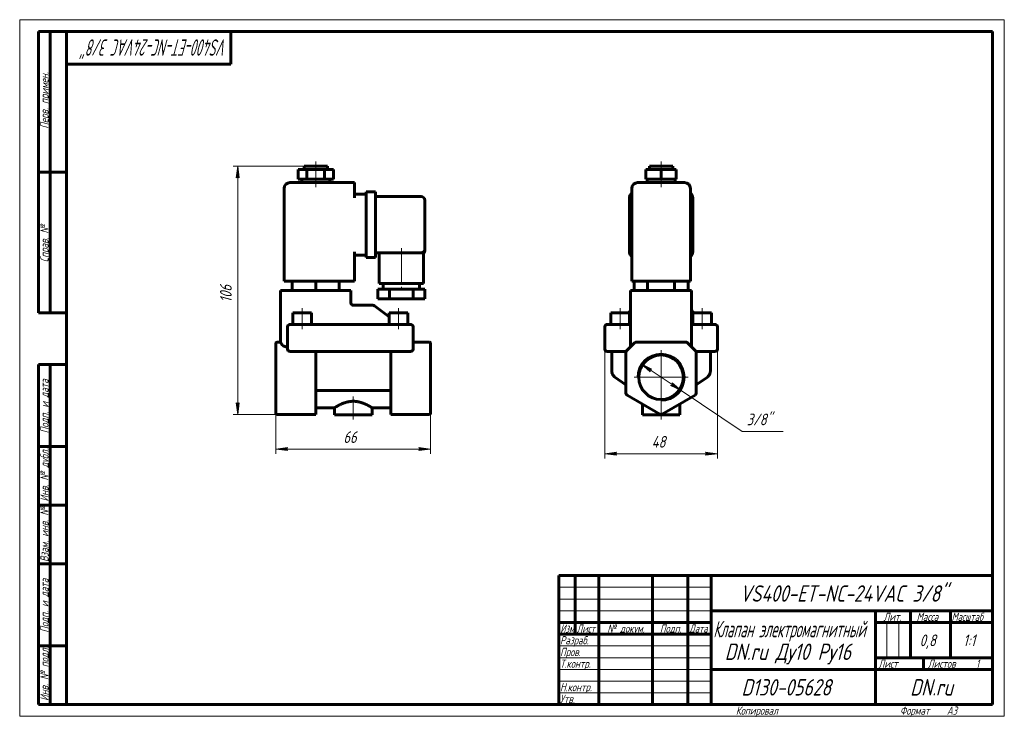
# Model space of a CAD drawing. Header units: millimetres. Extents: x 0 to 420, y 0 to 297.
import ezdxf

# ---------------------------------------------------------------- set-up
doc = ezdxf.new("R2010")
doc.units = ezdxf.units.MM
for name, pattern in [('K5LT_AXLED', [19.5, 15, -1.5, 1.5, -1.5]), ('K5LT_BASIC', [0]), ('K5LT_THIN', [0])]:
    doc.linetypes.add(name, pattern=pattern)
doc.layers.add('Системный слой', color=7, linetype='Continuous')
doc.layers.add('Системный слой (1)', color=7, linetype='Continuous', true_color=0x6c6c6c)
doc.styles.add('KDIMTEXTSTYLE', font='GOST_AU.SHX', dxfattribs={"width": 0.96, "oblique": 15, "height": 5})
doc.styles.add('KTEXTSTYLE', font='GOST_AU.SHX', dxfattribs={"width": 0.96, "height": 5})
doc.dimstyles.new('KDIMSTYLE (1.00)', dxfattribs={"dimtxt": 5, "dimasz": 1, "dimexe": 2, "dimexo": 0, "dimgap": 1, "dimtad": 1, "dimtxsty": 'KDIMTEXTSTYLE', "dimsah": 1, "dimcen": 0, "dimdle": 1, "dimadec": 0, "dimazin": 0, "dimtfac": 0.667, "dimtmove": 0, "dimatfit": 3, "dimfxl": 1, "dimtvp": 1, "dimtolj": 1, "dimtzin": 0, "dimarcsym": 0})

# ---------------------------------------------------------------- blocks, each defined once
blk = doc.blocks.new('U0')
at = {"layer": 'Системный слой (1)', "color": 150, "linetype": 'K5LT_BASIC', "lineweight": 60, "true_color": 0x0080ff}
for p, q in [((286.6, 173.33), (286.6, 173.35)), ((286.64, 173.08), (286.6, 173.33)), ((286.68, 172.98), (286.64, 173.08)), ((286.7, 172.94), (286.68, 172.98)), ((286.71, 172.92), (286.7, 172.94)), ((286.71, 172.91), (286.71, 172.92)), ((286.72, 172.91), (286.71, 172.91)), ((286.72, 172.9), (286.72, 172.91)), ((286.72, 172.89), (286.72, 172.9)), ((286.72, 172.9), (286.72, 172.9)), ((286.72, 172.9), (286.72, 172.9)), ((286.72, 172.9), (286.72, 172.9)), ((286.72, 172.9), (286.72, 172.9)), ((286.72, 172.9), (286.72, 172.9)), ((286.72, 172.9), (286.72, 172.9)), ((286.72, 172.9), (286.72, 172.9)), ((286.72, 172.9), (286.72, 172.9)), ((286.72, 172.9), (286.72, 172.9)), ((286.72, 172.9), (286.72, 172.9)), ((286.72, 172.9), (286.72, 172.9)), ((286.72, 172.9), (286.72, 172.9)), ((286.77, 172.83), (286.72, 172.89))]:
    blk.add_line(p, q, dxfattribs=at)
blk = doc.blocks.new('U1')
at = {"layer": 'Системный слой (1)', "color": 150, "linetype": 'K5LT_BASIC', "lineweight": 60, "true_color": 0x0080ff}
for p, q in [((258.6, 155.52), (258.6, 155.45)), ((258.6, 155.28), (258.6, 155.15))]:
    blk.add_line(p, q, dxfattribs=at)
blk = doc.blocks.new('U2')
at = {"layer": 'Системный слой (1)', "color": 150, "linetype": 'K5LT_BASIC', "lineweight": 60, "true_color": 0x0080ff}
for p, q in [((260.43, 172.83), (260.48, 172.89)), ((260.48, 172.89), (260.49, 172.9)), ((260.49, 172.91), (260.5, 172.92)), ((260.49, 172.9), (260.49, 172.91)), ((260.49, 172.91), (260.49, 172.91)), ((260.49, 172.9), (260.49, 172.9)), ((260.49, 172.9), (260.49, 172.9)), ((260.49, 172.9), (260.49, 172.9)), ((260.49, 172.9), (260.49, 172.9)), ((260.49, 172.9), (260.49, 172.9)), ((260.49, 172.9), (260.49, 172.9)), ((260.49, 172.9), (260.49, 172.9)), ((260.49, 172.9), (260.49, 172.9)), ((260.49, 172.9), (260.49, 172.9)), ((260.49, 172.9), (260.49, 172.9)), ((260.49, 172.9), (260.49, 172.9)), ((260.49, 172.9), (260.49, 172.9)), ((260.5, 172.92), (260.51, 172.94)), ((260.51, 172.94), (260.53, 172.98)), ((260.53, 172.98), (260.56, 173.08)), ((260.56, 173.08), (260.6, 173.33)), ((260.6, 173.33), (260.6, 173.35))]:
    blk.add_line(p, q, dxfattribs=at)
blk = doc.blocks.new('U3')
at = {"layer": 'Системный слой (1)', "color": 150, "linetype": 'K5LT_BASIC', "lineweight": 60, "true_color": 0x0080ff}
for p, q in [((288.6, 155.52), (288.6, 155.45)), ((288.6, 155.28), (288.6, 155.15))]:
    blk.add_line(p, q, dxfattribs=at)
blk = doc.blocks.new('U4')
at = {"layer": 'Системный слой (1)', "color": 150, "linetype": 'K5LT_BASIC', "lineweight": 60, "true_color": 0x0080ff}
for p, q in [((286.6, 181.57), (286.6, 173.35)), ((286.6, 173.35), (286.6, 157.57))]:
    blk.add_line(p, q, dxfattribs=at)
blk = doc.blocks.new('U5')
at = {"layer": 'Системный слой (1)', "color": 30, "linetype": 'K5LT_AXLED', "lineweight": 18, "true_color": 0xff8000}
for q in [(273.6, 156.07), (262.1, 144.57), (285.1, 144.57), (273.6, 133.07)]:
    blk.add_line((273.6, 144.57), q, dxfattribs=at)
blk = doc.blocks.new('D0')
at = {"layer": 'Системный слой (1)'}
for points in [[(254.1, 111.96), (254.6, 112.61), (249.6, 111.96), (254.6, 111.3)], [(297.6, 111.96), (292.6, 112.61), (293.1, 111.96), (292.6, 111.3)]]:
    blk.add_hatch(color=7, dxfattribs=at).paths.add_polyline_path(points)
at = {"layer": 'Системный слой (1)', "color": 7, "linetype": 'K5LT_THIN', "lineweight": 18}
for p, q in [((249.6, 161.32), (249.6, 109.96)), ((297.6, 161.32), (297.6, 109.96)), ((249.6, 111.96), (254.6, 112.61)), ((254.6, 111.3), (249.6, 111.96)), ((254.6, 112.61), (254.1, 111.96)), ((254.1, 111.96), (254.6, 111.3)), ((293.1, 111.96), (292.6, 112.61)), ((292.6, 112.61), (297.6, 111.96)), ((297.6, 111.96), (292.6, 111.3)), ((292.6, 111.3), (293.1, 111.96))]:
    blk.add_line(p, q, dxfattribs=at)
blk.add_wipeout([(269.58, 112.96), (269.58, 120.34), (277.3, 120.34), (277.3, 112.96)]).dxf.layer = 'Системный слой (1)'
blk.add_line((249.6, 111.96), (297.6, 111.96), dxfattribs=at)
at = {"layer": 'Системный слой (1)', "color": 7, "insert": (269.58, 119.54), "char_height": 5, "attachment_point": 1, "style": 'KTEXTSTYLE'}
blk.add_mtext('\\H5.0;\\W1.000;\\Q15;\\Q15;\\W0.965;48', dxfattribs=at)
blk = doc.blocks.new('KDIMARROW_01')
at = {"layer": 'Системный слой'}
blk.add_hatch(color=0, dxfattribs=at).paths.add_polyline_path([(0, 0), (-5, 0.66), (-4.5, 0), (-5, -0.66)])
at = {"layer": 'Системный слой', "color": 0, "linetype": 'K5LT_THIN', "lineweight": 18}
for p, q in [((-4.5, 0), (-5, 0.66)), ((-5, 0.66), (0, 0)), ((0, 0), (-5, -0.66)), ((-5, -0.66), (-4.5, 0))]:
    blk.add_line(p, q, dxfattribs=at)
at = {"layer": 'Системный слой (1)', "color": 0, "linetype": 'K5LT_THIN', "lineweight": 18}
blk.add_line((273.6, 144.57), (272.6, 144.57), dxfattribs=at)
blk = doc.blocks.new('D1')
at = {"layer": 'Системный слой (1)'}
for points in [[(269.61, 148.03), (265.08, 150.26), (268.87, 146.93), (268.83, 147.76)], [(282.12, 138.87), (278.33, 142.2), (278.38, 141.37), (277.6, 141.1)]]:
    blk.add_hatch(color=7, dxfattribs=at).paths.add_polyline_path(points)
at = {"layer": 'Системный слой (1)', "color": 7, "linetype": 'K5LT_THIN', "lineweight": 18}
for p, q in [((265.08, 150.26), (269.61, 148.03)), ((268.87, 146.93), (265.08, 150.26)), ((265.08, 150.26), (282.12, 138.87)), ((269.61, 148.03), (268.83, 147.76)), ((268.83, 147.76), (268.87, 146.93)), ((277.6, 141.1), (278.38, 141.37)), ((282.12, 138.87), (277.6, 141.1)), ((278.38, 141.37), (278.33, 142.2)), ((278.33, 142.2), (282.12, 138.87))]:
    blk.add_line(p, q, dxfattribs=at)
blk.add_wipeout([(310.12, 122.49), (310.12, 129.87), (323.17, 129.87), (323.17, 122.49)]).dxf.layer = 'Системный слой (1)'
for p, q in [((282.12, 138.87), (308.12, 121.49)), ((308.12, 121.49), (325.71, 121.49))]:
    blk.add_line(p, q, dxfattribs=at)
at = {"layer": 'Системный слой (1)', "color": 7, "insert": (310.12, 129.08), "char_height": 5, "attachment_point": 1, "style": 'KTEXTSTYLE'}
blk.add_mtext('\\H5.0;\\W1.000;\\Q15;\\Q15;\\W0.965;3/8"', dxfattribs=at)
blk = doc.blocks.new('U6')
at = {"layer": 'Системный слой (1)', "color": 150, "linetype": 'K5LT_BASIC', "lineweight": 60, "true_color": 0x0080ff}
for p, q in [((126.29, 131.57), (134.29, 131.57)), ((150.29, 131.57), (158.29, 131.57))]:
    blk.add_line(p, q, dxfattribs=at)
blk = doc.blocks.new('U7')
at = {"layer": 'Системный слой (1)', "color": 150, "linetype": 'K5LT_BASIC', "lineweight": 60, "true_color": 0x0080ff}
for p, q in [((172.79, 199.07), (172.79, 199.07)), ((172.79, 199.07), (172.79, 198.68)), ((172.79, 198.68), (172.79, 198.68)), ((172.79, 198.68), (172.79, 198.68))]:
    blk.add_line(p, q, dxfattribs=at)
blk = doc.blocks.new('D2')
at = {"layer": 'Системный слой (1)'}
for points in [[(113.79, 113.96), (114.29, 114.61), (109.29, 113.96), (114.29, 113.3)], [(170.29, 113.3), (175.29, 113.96), (170.29, 114.61), (170.79, 113.96)]]:
    blk.add_hatch(color=7, dxfattribs=at).paths.add_polyline_path(points)
at = {"layer": 'Системный слой (1)', "color": 7, "linetype": 'K5LT_THIN', "lineweight": 18}
for p, q in [((109.29, 129.29), (109.29, 111.96)), ((175.29, 129.29), (175.29, 111.96)), ((109.29, 113.96), (114.29, 114.61)), ((114.29, 113.3), (109.29, 113.96)), ((114.29, 114.61), (113.79, 113.96)), ((113.79, 113.96), (114.29, 113.3)), ((170.79, 113.96), (170.29, 114.61)), ((170.29, 114.61), (175.29, 113.96)), ((175.29, 113.96), (170.29, 113.3)), ((170.29, 113.3), (170.79, 113.96))]:
    blk.add_line(p, q, dxfattribs=at)
blk.add_wipeout([(138.08, 114.96), (138.08, 122.34), (146.17, 122.34), (146.17, 114.96)]).dxf.layer = 'Системный слой (1)'
blk.add_line((109.29, 113.96), (175.29, 113.96), dxfattribs=at)
at = {"layer": 'Системный слой (1)', "color": 7, "insert": (138.08, 121.54), "char_height": 5, "attachment_point": 1, "style": 'KTEXTSTYLE'}
blk.add_mtext('\\H5.0;\\W1.000;\\Q15;\\Q15;\\W0.965;66', dxfattribs=at)
blk = doc.blocks.new('D3')
at = {"layer": 'Системный слой (1)'}
for points in [[(93.69, 229.57), (93.03, 234.57), (92.37, 229.57), (93.03, 230.07)], [(93.03, 128.72), (93.69, 133.72), (93.03, 133.22), (92.37, 133.72)]]:
    blk.add_hatch(color=7, dxfattribs=at).paths.add_polyline_path(points)
at = {"layer": 'Системный слой (1)', "color": 7, "linetype": 'K5LT_THIN', "lineweight": 18}
for p, q in [((121.29, 234.57), (91.03, 234.57)), ((92.37, 229.57), (93.03, 234.57)), ((93.03, 234.57), (93.69, 229.57)), ((93.03, 230.07), (92.37, 229.57)), ((93.69, 229.57), (93.03, 230.07)), ((93.03, 128.72), (92.37, 133.72)), ((92.37, 133.72), (93.03, 133.22)), ((93.03, 133.22), (93.69, 133.72)), ((93.69, 133.72), (93.03, 128.72)), ((118.04, 128.72), (91.03, 128.72))]:
    blk.add_line(p, q, dxfattribs=at)
blk.add_wipeout([(92.03, 176.43), (84.65, 176.43), (84.65, 186.44), (92.03, 186.44)]).dxf.layer = 'Системный слой (1)'
blk.add_line((93.03, 234.57), (93.03, 128.72), dxfattribs=at)
at = {"layer": 'Системный слой (1)', "color": 7, "insert": (85.45, 176.43), "char_height": 5, "attachment_point": 1, "rotation": 90, "style": 'KTEXTSTYLE'}
blk.add_mtext('\\H5.0;\\W1.000;\\Q15;\\Q15;\\W0.965;106', dxfattribs=at)
blk = doc.blocks.new('U8')
at = {"color": 7, "linetype": 'K5LT_THIN', "lineweight": 18}
for p, q in [((0, 0), (0, 297)), ((0, 297), (420, 297)), ((420, 297), (420, 0)), ((230, 55), (295, 55)), ((230, 50), (295, 50)), ((230, 45), (295, 45)), ((369.96, 25), (369.96, 40)), ((374.98, 25), (374.98, 40)), ((230, 30), (295, 30)), ((230, 25), (295, 25)), ((230, 20), (295, 20)), ((230, 15), (295, 15)), ((230, 10), (295, 10)), ((420, 0), (0, 0))]:
    blk.add_line(p, q, dxfattribs=at)
at = {"color": 150, "linetype": 'K5LT_BASIC', "lineweight": 60, "true_color": 0x0080ff}
for p, q in [((8, 172), (8, 292)), ((20, 292), (8, 292)), ((13, 172), (13, 292)), ((20, 5), (20, 292)), ((20, 292), (415, 292)), ((90, 292), (90, 278)), ((415, 292), (415, 5)), ((90, 278), (20, 278)), ((20, 232), (8, 232)), ((20, 172), (8, 172)), ((8, 5), (8, 150)), ((20, 150), (8, 150)), ((13, 5), (13, 150)), ((20, 115), (8, 115)), ((20, 90), (8, 90)), ((20, 65), (8, 65)), ((230, 60), (415, 60)), ((230, 5), (230, 60)), ((237, 35), (237, 60)), ((247, 5), (247, 60)), ((270, 5), (270, 60)), ((285, 5), (285, 60)), ((295, 5), (295, 60)), ((295, 45), (415, 45)), ((365, 5), (365, 45)), ((380, 25), (380, 45)), ((397, 25), (397, 45)), ((230, 40), (295, 40)), ((365, 40), (380, 40)), ((380, 40), (415, 40)), ((230, 35), (295, 35)), ((20, 30), (8, 30)), ((365, 25), (415, 25)), ((385.57, 20), (385.57, 25)), ((295, 20), (365, 20)), ((365, 20), (415, 20)), ((20, 5), (8, 5)), ((415, 5), (20, 5))]:
    blk.add_line(p, q, dxfattribs=at)
at = {"color": 7, "attachment_point": 1, "style": 'KTEXTSTYLE'}
for s, insert, char_height, rotation in [('\\H5.0;\\W1.000;\\Q15;\\Q15;\\W0.667;\\H7.00;VS400-ET-NC-24VAC 3/8"', (88.61, 281.64), 7, 180), ('\\H5.0;\\W1.000;\\Q15;\\Q15;\\W0.965;\\H3.50;Перв. примен.', (8.82, 250.52), 3.5, 90), ('\\H5.0;\\W1.000;\\Q15;\\Q15;\\W0.965;\\H3.50;Справ. №', (8.82, 193.63), 3.5, 90), ('\\H5.0;\\W1.000;\\Q15;\\Q15;\\W0.965;\\H3.50;Подп. и дата', (8.82, 120.66), 3.5, 90), ('\\H5.0;\\W1.000;\\Q15;\\Q15;\\W0.965;\\H3.50;Инв. № дубл.', (8.82, 91.57), 3.5, 90), ('\\H5.0;\\W1.000;\\Q15;\\Q15;\\W0.965;\\H3.50;Взам. инв. №', (8.82, 65.8), 3.5, 90), ('\\H5.0;\\W1.000;\\Q15;\\Q15;\\W0.965;\\H3.50;Подп. и дата', (8.82, 35.66), 3.5, 90), ('\\H5.0;\\W1.000;\\Q15;\\Q15;\\W0.965;\\H3.50;Инв. № подл.', (8.82, 6.57), 3.5, 90)]:
    blk.add_mtext(s, dxfattribs=dict(at, insert=insert, char_height=char_height, rotation=rotation))
for s, insert, char_height in [('\\H5.0;\\W1.000;\\Q15;\\Q15;\\W0.965;\\H7.00;VS400-ET-NC-24VAC 3/8"', (307.15, 55.86), 7), ('\\H5.0;\\W1.000;\\Q15;\\Q15;\\W0.965;\\H3.50;Лит.', (368.47, 44.18), 3.5), ('\\H5.0;\\W1.000;\\Q15;\\Q15;\\W0.965;\\H3.50;Масса', (382.58, 44.18), 3.5), ('\\H5.0;\\W1.000;\\Q15;\\Q15;\\W0.930;\\H3.50;Масштаб', (397.52, 44.18), 3.5), ('\\H5.0;\\W1.000;\\Q15;\\Q15;\\W0.784;\\H3.50;Изм.', (230.62, 39.18), 3.5), ('\\H5.0;\\W1.000;\\Q15;\\Q15;\\W0.799;\\H3.50;Лист', (237.61, 39.18), 3.5), ('\\H5.0;\\W1.000;\\Q15;\\Q15;\\W0.965;\\H3.50;№ докум.', (250.63, 39.18), 3.5), ('\\H5.0;\\W1.000;\\Q15;\\Q15;\\W0.965;\\H3.50;Подп.', (273.1, 39.18), 3.5), ('\\H5.0;\\W1.000;\\Q15;\\Q15;\\W0.799;\\H3.50;Дата', (285.61, 39.18), 3.5), ('\\H5.0;\\W1.000;\\Q15;\\Q15;\\W0.672;\\H7.00;Клапан электромагнитный', (295.88, 40.69), 7), ('\\H5.0;\\W1.000;\\Q15;\\Q15;\\W0.965;\\H3.50;Разраб.', (230.5, 34.18), 3.5), ('\\H5.0;\\W1.000;\\Q15;\\Q15;\\W0.965;0,8', (383.89, 34.9), 5), ('\\H5.0;\\W1.000;\\Q15;\\Q15;\\W0.965;{\\c16711680;1:1}', (402.44, 34.9), 5), ('\\H5.0;\\W1.000;\\Q15;\\Q15;\\W0.965;\\H7.00;DN.ru Ду10 Ру16', (300.76, 31.02), 7), ('\\H5.0;\\W1.000;\\Q15;\\Q15;\\W0.965;\\H3.50;Пров.', (230.5, 29.18), 3.5), ('\\H5.0;\\W1.000;\\Q15;\\Q15;\\W0.965;\\H3.50;Т.контр.', (230.5, 24.18), 3.5), ('\\H5.0;\\W1.000;\\Q15;\\Q15;\\W0.965;\\H3.50;Лист', (366.32, 24.18), 3.5), ('\\H5.0;\\W1.000;\\Q15;\\Q15;\\W0.965;\\H3.50;Листов', (387.36, 24.18), 3.5), ('\\H5.0;\\W1.000;\\Q15;\\Q15;\\W0.965;\\H3.50;1', (407.91, 24.18), 3.5), ('\\H5.0;\\W1.000;\\Q15;\\Q15;\\W0.965;\\H3.50;Н.контр.', (230.5, 14.18), 3.5), ('\\H5.0;\\W1.000;\\Q15;\\Q15;\\W0.965;\\H7.00;D130-05628', (307.89, 15.86), 7), ('\\H5.0;\\W1.000;\\Q15;\\Q15;\\W0.965;\\H7.00;DN.ru', (379.84, 15.86), 7), ('\\H5.0;\\W1.000;\\Q15;\\Q15;\\W0.965;\\H3.50;Утв.', (230.5, 9.18), 3.5), ('\\H5.0;\\W1.000;\\Q15;\\Q15;\\W0.965;\\H3.50;Копировал', (305.5, 4.18), 3.5), ('\\H5.0;\\W1.000;\\Q15;\\Q15;\\W0.965;\\H3.50;Формат', (375.5, 4.18), 3.5), ('\\H5.0;\\W1.000;\\Q15;\\Q15;\\W0.965;\\H3.50;A3', (395.5, 4.18), 3.5)]:
    blk.add_mtext(s, dxfattribs=dict(at, insert=insert, char_height=char_height))

msp = doc.modelspace()

# ---------------------------------------------------------------- linework, layer by layer
at = {"layer": 'Системный слой (1)', "color": 30, "linetype": 'K5LT_AXLED', "lineweight": 18, "true_color": 0xff8000}
for p, q in [((126.294, 231.065), (126.294, 236.565)), ((273.603, 231.065), (273.603, 236.565)), ((126.294, 225.565), (126.294, 231.065)), ((273.603, 225.565), (273.603, 231.065)), ((162.794, 199.565), (162.794, 180.065)), ((120.544, 165.065), (120.544, 174.065)), ((161.544, 165.065), (161.544, 174.065)), ((256.103, 165.065), (256.103, 174.065)), ((291.103, 165.065), (291.103, 174.065)), ((142.294, 136.318), (142.294, 126.565)), ((273.603, 126.565), (273.603, 136.318))]:
    msp.add_line(p, q, dxfattribs=at)
at = {"layer": 'Системный слой (1)', "color": 150, "linetype": 'K5LT_BASIC', "lineweight": 60, "true_color": 0x0080ff}
for p, q in [((118.794, 229.065), (118.794, 233.065)), ((118.794, 233.065), (122.544, 233.065)), ((121.294, 234.565), (131.294, 234.565)), ((121.294, 233.065), (121.294, 234.565)), ((122.544, 233.065), (130.044, 233.065)), ((122.544, 229.065), (122.544, 233.065)), ((130.044, 233.065), (133.794, 233.065)), ((130.044, 229.065), (130.044, 233.065)), ((131.294, 233.065), (131.294, 234.565)), ((133.794, 229.065), (133.794, 233.065)), ((267.108, 233.065), (273.603, 233.065)), ((267.108, 229.065), (267.108, 233.065)), ((268.603, 234.565), (278.603, 234.565)), ((268.603, 233.065), (268.603, 234.565)), ((273.603, 229.065), (273.603, 233.065)), ((273.603, 233.065), (280.098, 233.065)), ((278.603, 233.065), (278.603, 234.565)), ((280.098, 229.065), (280.098, 233.065)), ((142.794, 227.565), (115.294, 227.565)), ((118.794, 229.065), (122.544, 229.065)), ((120.294, 227.565), (120.294, 229.065)), ((122.544, 229.065), (130.044, 229.065)), ((130.044, 229.065), (133.794, 229.065)), ((132.294, 227.565), (132.294, 229.065)), ((142.794, 227.565), (142.794, 225.065)), ((283.603, 227.565), (263.603, 227.565)), ((267.108, 229.065), (273.603, 229.065)), ((267.603, 227.565), (267.603, 229.065)), ((273.603, 229.065), (280.098, 229.065)), ((279.603, 227.565), (279.603, 229.065)), ((112.794, 185.565), (112.794, 225.065)), ((142.794, 221.065), (142.794, 225.065)), ((147.794, 221.065), (147.794, 223.565)), ((147.794, 223.565), (151.794, 223.565)), ((151.794, 223.565), (151.794, 221.065)), ((261.103, 185.565), (261.103, 225.065)), ((286.103, 185.565), (286.103, 225.065)), ((142.794, 222.565), (147.794, 222.565)), ((147.794, 221.065), (147.794, 198.065)), ((151.794, 221.565), (171.294, 221.565)), ((151.794, 221.065), (151.794, 198.065)), ((172.794, 220.065), (172.794, 199.065)), ((260.103, 198.065), (260.103, 221.065)), ((287.103, 221.065), (287.103, 198.065)), ((142.794, 185.565), (142.794, 198.065)), ((147.794, 195.565), (147.794, 198.065)), ((151.794, 198.065), (151.794, 195.565)), ((151.794, 197.565), (171.294, 197.565)), ((153.294, 197.565), (153.294, 184.565)), ((171.294, 197.565), (172.294, 197.565)), ((172.294, 197.565), (172.294, 184.565)), ((172.794, 199.065), (172.794, 198.683)), ((172.794, 198.807), (172.794, 198.822)), ((172.794, 198.683), (172.794, 198.683)), ((172.794, 198.683), (172.794, 198.683)), ((142.794, 196.565), (147.794, 196.565)), ((147.794, 195.565), (151.794, 195.565)), ((115.294, 185.565), (112.794, 185.565)), ((115.294, 185.565), (142.794, 185.565)), ((116.294, 185.565), (116.294, 181.565)), ((126.294, 185.565), (126.294, 181.565)), ((136.294, 185.565), (136.294, 181.565)), ((263.603, 185.565), (261.103, 185.565)), ((262.056, 185.565), (262.056, 181.565)), ((263.603, 185.565), (283.603, 185.565)), ((267.829, 185.565), (267.829, 181.565)), ((279.376, 185.565), (279.376, 181.565)), ((286.103, 185.565), (283.603, 185.565)), ((285.15, 185.565), (285.15, 181.565)), ((111.294, 181.565), (111.294, 159.565)), ((111.294, 181.565), (113.794, 181.565)), ((138.794, 181.565), (113.794, 181.565)), ((138.794, 181.565), (141.294, 181.565)), ((141.294, 181.565), (141.294, 176.055)), ((152.794, 182.065), (152.794, 178.065)), ((157.794, 182.065), (152.794, 182.065)), ((172.294, 184.565), (153.294, 184.565)), ((155.044, 184.565), (155.044, 182.065)), ((167.794, 182.065), (157.794, 182.065)), ((157.794, 182.065), (157.794, 178.065)), ((167.794, 182.065), (167.794, 178.065)), ((172.794, 182.065), (167.794, 182.065)), ((170.544, 184.565), (170.544, 182.065)), ((172.794, 182.065), (172.794, 178.065)), ((260.603, 181.565), (263.103, 181.565)), ((260.603, 181.565), (260.603, 157.565)), ((284.103, 181.565), (263.103, 181.565)), ((284.103, 181.565), (286.603, 181.565)), ((157.794, 178.065), (152.794, 178.065)), ((167.794, 178.065), (157.794, 178.065)), ((172.794, 178.065), (167.794, 178.065)), ((141.294, 176.21), (141.294, 176.055)), ((141.294, 176.055), (141.294, 176.055)), ((141.294, 176.055), (141.294, 176.055)), ((142.294, 175.275), (142.294, 175.275)), ((150.706, 175.275), (142.294, 175.275)), ((151.312, 175.071), (157.544, 170.325)), ((260.487, 172.902), (259.388, 172.065)), ((286.719, 172.902), (287.817, 172.065)), ((116.544, 172.065), (124.544, 172.065)), ((116.544, 167.065), (116.544, 172.065)), ((124.544, 167.065), (124.544, 172.065)), ((157.544, 167.065), (157.544, 172.065)), ((157.544, 172.065), (165.544, 172.065)), ((165.544, 167.065), (165.544, 172.065)), ((252.103, 172.065), (260.103, 172.065)), ((252.103, 167.065), (252.103, 172.065)), ((260.103, 167.065), (260.103, 172.065)), ((287.103, 172.065), (295.103, 172.065)), ((287.103, 167.065), (287.103, 172.065)), ((295.103, 167.065), (295.103, 172.065)), ((114.294, 166.065), (114.294, 156.565)), ((115.294, 167.065), (117.294, 167.065)), ((164.794, 167.065), (117.294, 167.065)), ((164.794, 167.065), (166.794, 167.065)), ((167.794, 156.565), (167.794, 166.065)), ((249.603, 166.065), (249.603, 156.565)), ((250.603, 167.065), (252.603, 167.065)), ((252.603, 167.065), (260.603, 167.065)), ((286.603, 167.065), (294.603, 167.065)), ((294.603, 167.065), (296.603, 167.065)), ((297.603, 166.065), (297.603, 156.565)), ((109.294, 158.919), (109.294, 159.065)), ((109.294, 155.505), (109.294, 158.919)), ((109.294, 155.151), (109.294, 155.505)), ((111.295, 159.565), (109.794, 159.565)), ((113.794, 157.565), (114.294, 157.565)), ((117.294, 155.565), (115.294, 155.565)), ((117.294, 155.565), (164.794, 155.565)), ((126.294, 137.803), (126.294, 155.565)), ((158.294, 137.803), (158.294, 155.565)), ((166.794, 155.565), (164.794, 155.565)), ((167.794, 159.565), (174.794, 159.565)), ((175.294, 159.065), (175.294, 158.919)), ((175.294, 155.505), (175.294, 158.919)), ((175.294, 155.505), (175.294, 155.151)), ((252.603, 155.565), (250.603, 155.565)), ((252.603, 155.565), (252.603, 147.09)), ((252.603, 155.565), (258.603, 155.565)), ((258.603, 155.565), (258.892, 155.855)), ((258.603, 155.565), (258.603, 155.151)), ((262.31, 159.272), (258.896, 155.858)), ((284.189, 159.565), (263.017, 159.565)), ((288.31, 155.858), (284.896, 159.272)), ((288.603, 155.565), (288.313, 155.855)), ((288.603, 155.565), (288.603, 155.565)), ((288.603, 155.565), (288.603, 155.151)), ((288.603, 155.565), (294.603, 155.565)), ((294.603, 155.565), (294.603, 147.09)), ((296.603, 155.565), (294.603, 155.565)), ((109.294, 137.803), (109.294, 155.151)), ((175.294, 137.803), (175.294, 155.151)), ((258.603, 155.151), (258.603, 137.803)), ((288.603, 137.803), (288.603, 155.151)), ((258.603, 141.265), (253.861, 144.647)), ((293.345, 144.647), (288.603, 141.265)), ((127.305, 138.917), (157.282, 138.917)), ((109.294, 137.37), (109.294, 137.803)), ((109.294, 129.287), (109.294, 137.37)), ((126.294, 137.803), (126.294, 136.937)), ((126.294, 128.854), (126.294, 136.937)), ((158.294, 136.937), (158.294, 137.803)), ((158.294, 128.854), (158.294, 136.937)), ((175.294, 137.803), (175.294, 137.37)), ((175.294, 129.287), (175.294, 137.37)), ((259.103, 136.937), (273.103, 128.854)), ((274.103, 128.854), (288.103, 136.937)), ((134.294, 131.565), (134.294, 128.565)), ((150.294, 131.565), (150.294, 128.565)), ((265.603, 133.184), (265.603, 128.565)), ((281.603, 133.184), (281.603, 128.565)), ((109.294, 129.22), (109.294, 129.287)), ((109.794, 128.72), (126.294, 128.72)), ((126.294, 128.854), (126.294, 128.72)), ((150.294, 128.565), (134.294, 128.565)), ((158.294, 128.72), (158.294, 128.854)), ((158.294, 128.72), (174.794, 128.72)), ((175.294, 129.287), (175.294, 129.22)), ((281.603, 128.565), (265.603, 128.565))]:
    msp.add_line(p, q, dxfattribs=at)
msp.add_circle((273.603, 144.565), 9.5, dxfattribs=at)
for centre, radius, start, end in [((115.294, 225.065), 2.5, 90, 180), ((263.603, 225.065), 2.5, 90, 180), ((283.603, 225.065), 2.5, 0, 90), ((262.603, 221.065), 2.5, 126.8699, 180), ((284.603, 221.065), 2.5, 0, 53.1301), ((171.294, 220.065), 1.5, 0, 90), ((171.294, 199.065), 1.5, 270, 0), ((171.294, 199.065), 1.5, 270.44711, 0), ((171.294, 198.683), 1.5, 311.81031, 0), ((262.603, 198.065), 2.5, 180, 233.1301), ((284.603, 198.065), 2.5, 306.8699, 0), ((142.294, 176.275), 1, 180, 270), ((150.706, 174.275), 1, 52.70853, 90), ((115.294, 166.065), 1, 90, 180), ((166.794, 166.065), 1, 0, 90), ((250.603, 166.065), 1, 90, 180), ((296.603, 166.065), 1, 0, 90), ((109.794, 159.065), 0.5, 90, 180), ((115.294, 156.565), 1, 180, 270), ((166.794, 156.565), 1, 270, 0), ((174.794, 159.065), 0.5, 0, 90), ((250.603, 156.565), 1, 180, 270), ((259.603, 155.151), 1, 135, 180), ((263.017, 158.565), 1, 90, 135), ((284.189, 158.565), 1, 45, 90), ((287.603, 155.151), 1, 0, 45), ((296.603, 156.565), 1, 270, 0), ((259.603, 137.803), 1, 180, 240), ((287.603, 137.803), 1, 300, 0), ((109.794, 129.22), 0.5, 180, 270), ((174.794, 129.22), 0.5, 270, 0), ((273.603, 129.72), 1, 240, 300)]:
    msp.add_arc(centre, radius, start, end, dxfattribs=at)
at = {"layer": 'Системный слой (1)', "color": 7, "linetype": 'K5LT_THIN', "lineweight": 18}
msp.add_arc((273.603, 144.565), 10.247, 270, 180, dxfattribs=at)
at = {"layer": 'Системный слой (1)', "color": 150, "linetype": 'K5LT_BASIC', "lineweight": 60, "true_color": 0x0080ff}
for start_param, end_param in [(0.0004646, 0.0005387), (0, 0.0002688), (0.0002688, 0.0004646)]:
    msp.add_ellipse((142.294, 176.055), major_axis=(-1, 0), ratio=0.8913849, start_param=start_param, end_param=end_param, dxfattribs=at)
for points, knots in [([(172.794, 198.683), (172.794, 198.683), (172.794, 198.683), (172.794, 198.679), (172.794, 198.675), (172.793, 198.667), (172.793, 198.663), (172.793, 198.65), (172.793, 198.641), (172.792, 198.616), (172.791, 198.599), (172.788, 198.548), (172.784, 198.514), (172.771, 198.415), (172.758, 198.35), (172.722, 198.221), (172.7, 198.158), (172.648, 198.035), (172.618, 197.975), (172.549, 197.86), (172.511, 197.805), (172.428, 197.7), (172.384, 197.651), (172.329, 197.598), (172.322, 197.592), (172.314, 197.584), (172.313, 197.583), (172.306, 197.577), (172.3, 197.571), (172.294, 197.565)], [0.0015295, 0.0015295, 0.0015295, 0.0015295, 0.0061182, 0.0061182, 0.146493, 0.146493, 0.2975747, 0.2975747, 0.599738, 0.599738, 1.2040646, 1.2040646, 2.4127178, 2.4127178, 4.7757915, 4.7757915, 7.1589078, 7.1589078, 9.54946, 9.54946, 11.9358385, 11.9358385, 14.3022232, 14.3022232, 14.6500446, 14.6500446, 14.6901943, 14.6901943, 14.9968073, 14.9968073, 14.9968073, 14.9968073]), ([(172.794, 198.683), (172.794, 198.683), (172.794, 198.683), (172.794, 198.679), (172.794, 198.675), (172.793, 198.667), (172.793, 198.662), (172.793, 198.658), (172.793, 198.658), (172.793, 198.648), (172.793, 198.639), (172.792, 198.612), (172.791, 198.594), (172.787, 198.54), (172.783, 198.504), (172.769, 198.402), (172.755, 198.337), (172.718, 198.209), (172.696, 198.146), (172.642, 198.023), (172.611, 197.963), (172.542, 197.849), (172.503, 197.794), (172.419, 197.69), (172.374, 197.641), (172.323, 197.592), (172.319, 197.588), (172.311, 197.581), (172.307, 197.577), (172.303, 197.574)], [0.0042382, 0.0042382, 0.0042382, 0.0042382, 0.0127147, 0.0127147, 0.1526946, 0.1526946, 0.3017981, 0.3017981, 0.3138657, 0.3138657, 0.636208, 0.636208, 1.2808924, 1.2808924, 2.5702613, 2.5702613, 4.9372312, 4.9372312, 7.3230303, 7.3230303, 9.7140965, 9.7140965, 12.1012467, 12.1012467, 14.4681782, 14.4681782, 14.6506356, 14.6506356, 14.8464861, 14.8464861, 14.8464861, 14.8464861]), ([(172.794, 198.683), (172.794, 198.676), (172.794, 198.669), (172.793, 198.655), (172.793, 198.647), (172.793, 198.631), (172.792, 198.623), (172.792, 198.608), (172.791, 198.6), (172.79, 198.583), (172.79, 198.574), (172.789, 198.566)], [0, 0, 0, 0, 0.8773534, 0.8773534, 1.8773534, 1.8773534, 2.8773534, 2.8773534, 3.8773534, 3.8773534, 5, 5, 5, 5]), ([(172.794, 198.683), (172.794, 198.676), (172.794, 198.669), (172.793, 198.655), (172.793, 198.647), (172.793, 198.631), (172.792, 198.623), (172.792, 198.607), (172.791, 198.599), (172.79, 198.583), (172.79, 198.574), (172.789, 198.565)], [0, 0, 0, 0, 0.8742674, 0.8742674, 1.8742674, 1.8742674, 2.8742674, 2.8742674, 3.8742674, 3.8742674, 5, 5, 5, 5]), ([(141.294, 176.275), (141.294, 176.273), (141.294, 176.271), (141.294, 176.267), (141.294, 176.265), (141.294, 176.26), (141.294, 176.258), (141.294, 176.254), (141.294, 176.252), (141.294, 176.248), (141.294, 176.246), (141.294, 176.244)], [0, 0, 0, 0, 0.4, 0.4, 0.8, 0.8, 1.2, 1.2, 1.6, 1.6, 2, 2, 2, 2]), ([(142.294, 175.275), (142.248, 175.275), (142.202, 175.278), (142.111, 175.291), (142.066, 175.3), (141.976, 175.325), (141.933, 175.341), (141.847, 175.379), (141.805, 175.401), (141.726, 175.451), (141.687, 175.478), (141.615, 175.539), (141.58, 175.573), (141.516, 175.644), (141.487, 175.682), (141.434, 175.762), (141.41, 175.804), (141.37, 175.89), (141.352, 175.934), (141.333, 175.996), (141.328, 176.013), (141.321, 176.041), (141.319, 176.052), (141.316, 176.066), (141.315, 176.071), (141.311, 176.087), (141.309, 176.1), (141.302, 176.144), (141.298, 176.175), (141.295, 176.22), (141.294, 176.234), (141.294, 176.257), (141.294, 176.266), (141.294, 176.275)], [0, 0, 0, 0, 1.6624192, 1.6624192, 3.3349157, 3.3349157, 5.0249818, 5.0249818, 6.7270673, 6.7270673, 8.4343305, 8.4343305, 10.1659047, 10.1659047, 11.9074943, 11.9074943, 13.6438397, 13.6438397, 15.3628677, 15.3628677, 16.0056146, 16.0056146, 16.4033081, 16.4033081, 16.5598581, 16.5598581, 17.0217443, 17.0217443, 18.1702238, 18.1702238, 18.6626588, 18.6626588, 19, 19, 19, 19]), ([(111.423, 159.272), (111.421, 159.278), (111.417, 159.288), (111.412, 159.303), (111.407, 159.318), (111.402, 159.332), (111.397, 159.346), (111.392, 159.359), (111.387, 159.372), (111.382, 159.385), (111.377, 159.397), (111.372, 159.41), (111.366, 159.425), (111.358, 159.443), (111.35, 159.463), (111.342, 159.481), (111.334, 159.497), (111.327, 159.512), (111.319, 159.529), (111.31, 159.545), (111.303, 159.557), (111.298, 159.564), (111.296, 159.565), (111.295, 159.565)], [0, 0, 0, 0, 0.0292172, 0.0580562, 0.0866288, 0.1147828, 0.1427663, 0.1704726, 0.1980395, 0.2253545, 0.2525879, 0.2825013, 0.3151604, 0.3624693, 0.4216852, 0.4807683, 0.5279377, 0.5796443, 0.6515114, 0.7415329, 0.8313889, 0.916829, 1, 1, 1, 1]), ([(253.861, 144.647), (253.86, 144.648), (253.859, 144.648), (253.852, 144.653), (253.845, 144.658), (253.83, 144.669), (253.822, 144.675), (253.798, 144.693), (253.782, 144.705), (253.734, 144.743), (253.702, 144.768), (253.609, 144.846), (253.549, 144.901), (253.397, 145.052), (253.308, 145.152), (253.144, 145.365), (253.069, 145.477), (252.935, 145.711), (252.875, 145.833), (252.773, 146.084), (252.731, 146.213), (252.664, 146.474), (252.639, 146.606), (252.61, 146.85), (252.603, 146.961), (252.603, 147.078), (252.603, 147.084), (252.603, 147.09)], [0.0044965, 0.0044965, 0.0044965, 0.0044965, 0.017986, 0.017986, 0.178024, 0.178024, 0.3695374, 0.3695374, 0.7525644, 0.7525644, 1.5186183, 1.5186183, 3.050726, 3.050726, 5.5772136, 5.5772136, 8.1265174, 8.1265174, 10.6872087, 10.6872087, 13.2430992, 13.2430992, 15.7874058, 15.7874058, 17.8878391, 17.8878391, 17.9990735, 17.9990735, 17.9990735, 17.9990735]), ([(293.345, 144.647), (293.345, 144.648), (293.346, 144.648), (293.353, 144.653), (293.36, 144.658), (293.375, 144.669), (293.383, 144.675), (293.408, 144.693), (293.424, 144.705), (293.472, 144.743), (293.504, 144.768), (293.597, 144.846), (293.656, 144.901), (293.809, 145.052), (293.897, 145.152), (294.061, 145.365), (294.136, 145.477), (294.271, 145.711), (294.33, 145.833), (294.432, 146.084), (294.475, 146.213), (294.542, 146.474), (294.567, 146.606), (294.595, 146.85), (294.602, 146.961), (294.603, 147.078), (294.603, 147.084), (294.603, 147.09)], [0.0044965, 0.0044965, 0.0044965, 0.0044965, 0.017986, 0.017986, 0.178024, 0.178024, 0.3695374, 0.3695374, 0.7525644, 0.7525644, 1.5186183, 1.5186183, 3.050726, 3.050726, 5.5772136, 5.5772136, 8.1265174, 8.1265174, 10.6872087, 10.6872087, 13.2430992, 13.2430992, 15.7874058, 15.7874058, 17.8878391, 17.8878391, 17.9990735, 17.9990735, 17.9990735, 17.9990735]), ([(253.861, 144.647), (253.857, 144.649), (253.854, 144.652), (253.846, 144.657), (253.842, 144.661), (253.829, 144.67), (253.821, 144.676), (253.8, 144.692), (253.786, 144.702), (253.759, 144.723), (253.746, 144.733), (253.708, 144.763), (253.684, 144.783), (253.66, 144.803)], [0, 0, 0, 0, 0.3704807, 0.3704807, 0.9262016, 0.9262016, 1.8524033, 1.8524033, 3.4524033, 3.4524033, 5.0524033, 5.0524033, 8, 8, 8, 8]), ([(293.345, 144.647), (293.348, 144.649), (293.351, 144.652), (293.359, 144.657), (293.364, 144.661), (293.377, 144.67), (293.384, 144.676), (293.406, 144.692), (293.419, 144.702), (293.446, 144.723), (293.46, 144.733), (293.497, 144.763), (293.521, 144.783), (293.545, 144.803)], [0, 0, 0, 0, 0.3704798, 0.3704798, 0.9261996, 0.9261996, 1.8523992, 1.8523992, 3.4523992, 3.4523992, 5.0523992, 5.0523992, 8, 8, 8, 8]), ([(127.305, 138.917), (127.275, 138.917), (127.216, 138.918), (127.126, 138.924), (127.033, 138.935), (126.937, 138.952), (126.838, 138.976), (126.738, 139.008), (126.641, 139.046), (126.552, 139.089), (126.472, 139.134), (126.404, 139.179), (126.345, 139.222), (126.31, 139.251), (126.294, 139.265)], [0, 0, 0, 0, 0.0795486, 0.161083, 0.2446178, 0.3335514, 0.4257826, 0.5220428, 0.6187692, 0.7108051, 0.7973121, 0.8716541, 0.9392381, 1, 1, 1, 1]), ([(157.282, 138.917), (157.312, 138.917), (157.371, 138.918), (157.461, 138.924), (157.554, 138.935), (157.65, 138.952), (157.75, 138.976), (157.849, 139.008), (157.946, 139.046), (158.036, 139.089), (158.115, 139.134), (158.183, 139.179), (158.242, 139.222), (158.277, 139.251), (158.294, 139.265)], [0, 0, 0, 0, 0.0795486, 0.161083, 0.2446178, 0.3335514, 0.4257826, 0.5220428, 0.6187692, 0.7108051, 0.7973121, 0.8716541, 0.9392381, 1, 1, 1, 1]), ([(150.294, 131.565), (150.293, 131.565), (150.291, 131.567), (150.282, 131.573), (150.27, 131.58), (150.254, 131.589), (150.233, 131.602), (150.204, 131.62), (150.172, 131.64), (150.138, 131.66), (150.104, 131.681), (150.067, 131.703), (150.021, 131.731), (149.961, 131.767), (149.88, 131.816), (149.784, 131.872), (149.677, 131.936), (149.548, 132.01), (149.392, 132.1), (149.228, 132.193), (149.087, 132.271), (148.975, 132.333), (148.875, 132.387), (148.772, 132.442), (148.665, 132.499), (148.555, 132.557), (148.44, 132.616), (148.322, 132.677), (148.186, 132.745), (148.018, 132.828), (147.814, 132.926), (147.602, 133.025), (147.415, 133.11), (147.255, 133.18), (147.109, 133.243), (146.96, 133.306), (146.792, 133.375), (146.602, 133.45), (146.39, 133.53), (146.191, 133.603), (146.007, 133.667), (145.839, 133.723), (145.669, 133.777), (145.48, 133.835), (145.253, 133.9), (144.958, 133.979), (144.6, 134.064), (144.187, 134.148), (143.774, 134.215), (143.4, 134.261), (143.079, 134.29), (142.786, 134.308), (142.525, 134.317), (142.334, 134.319), (142.174, 134.318), (142.024, 134.315), (141.85, 134.309), (141.689, 134.301), (141.528, 134.29), (141.356, 134.276), (141.131, 134.254), (140.82, 134.215), (140.432, 134.153), (140.045, 134.076), (139.735, 134.005), (139.505, 133.946), (139.326, 133.898), (139.158, 133.85), (138.964, 133.791), (138.686, 133.703), (138.262, 133.557), (137.751, 133.36), (137.242, 133.143), (136.82, 132.95), (136.482, 132.786), (136.208, 132.648), (136.001, 132.541), (135.841, 132.456), (135.69, 132.375), (135.492, 132.267), (135.249, 132.131), (135.007, 131.992), (134.801, 131.872), (134.644, 131.778), (134.527, 131.708), (134.453, 131.663), (134.406, 131.634), (134.377, 131.616), (134.353, 131.602), (134.335, 131.591), (134.32, 131.581), (134.308, 131.574), (134.3, 131.569), (134.295, 131.566), (134.294, 131.565), (134.294, 131.565), (134.294, 131.565)], [0, 0, 0, 0, 0.00500088, 0.00901503, 0.01204864, 0.01508994, 0.01919026, 0.0233186, 0.02747781, 0.03063762, 0.03382466, 0.0370541, 0.04029855, 0.0446928, 0.05023279, 0.05620599, 0.06147732, 0.06758362, 0.07526858, 0.08261799, 0.08808252, 0.09164556, 0.09522268, 0.09883835, 0.10247883, 0.10615375, 0.10983908, 0.11355221, 0.11728265, 0.12229697, 0.12858336, 0.13487488, 0.13991167, 0.1436859, 0.1474591, 0.15123214, 0.15500643, 0.16005856, 0.16512377, 0.17020207, 0.17401133, 0.17781266, 0.18159248, 0.18535986, 0.19029727, 0.19637889, 0.20425595, 0.21269222, 0.22167416, 0.22903485, 0.23482896, 0.24048158, 0.24607593, 0.24999731, 0.25159941, 0.25533253, 0.2587053, 0.26171085, 0.26471053, 0.26805894, 0.27176281, 0.27797773, 0.28644239, 0.29504436, 0.3016277, 0.30577396, 0.30959433, 0.31311623, 0.3166668, 0.32238419, 0.33164316, 0.34575976, 0.35922941, 0.37064469, 0.38018463, 0.38854509, 0.39573032, 0.40023083, 0.40470817, 0.41160519, 0.42197815, 0.43363251, 0.44412644, 0.45396334, 0.46255349, 0.46989547, 0.47402679, 0.47772801, 0.48097321, 0.48419394, 0.48734533, 0.49045336, 0.4935004, 0.49652912, 0.49958475, 0.49999562, 0.49999562, 0.49999562, 0.49999562])]:
    msp.add_open_spline(points, degree=3, knots=knots, dxfattribs=at)
msp.add_rational_spline([(111.423, 159.272), (111.776, 158.216), (112.68, 157.565), (113.794, 157.565)], [1, 0.874352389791, 0.874352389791, 1], degree=3, dxfattribs=at)

# ---------------------------------------------------------------- block references
at = {"layer": 'Системный слой (1)'}
for name in ['U7', 'U4', 'U2', 'U0', 'U1', 'U5', 'U3', 'U6']:
    msp.add_blockref(name, (0, 0), dxfattribs=at)

# ---------------------------------------------------------------- next in the draw order: dimensions: what is measured, and where the dimension line sits
at = {"layer": 'Системный слой (1)', "color": 7}
for base, p1, p2, text, picture, middle in [((249.603, 111.955), (297.603, 161.315), (249.603, 161.315), '\\H5.0;\\W0.965;\\Q15;\\H5.0;\\W0.965;\\Q15;\\Q15;48', 'D0', (273.603, 111.955)), ((109.294, 113.955), (175.294, 129.287), (109.294, 129.287), '\\H5.0;\\W0.965;\\Q15;\\H5.0;\\W0.965;\\Q15;\\Q15;66', 'D2', (142.294, 113.955))]:
    dim = msp.add_linear_dim(base=base, p1=p1, p2=p2, text=text, dimstyle='KDIMSTYLE (1.00)', override={"dimexo": 0, "dimblk1": 'KDIMARROW_01', "dimblk2": 'KDIMARROW_01', "dimse1": 0, "dimse2": 0, "dimclrt": 7, "dimtolj": 1}, dxfattribs=at)
    dim.commit()
    dim.dimension.update_dxf_attribs({"geometry": picture, "text_midpoint": middle, "dimtype": 160})

# ---------------------------------------------------------------- next in the draw order: dimensions: what is measured, and where the dimension line sits
dim = msp.add_linear_dim(base=(93.033, 234.565), p1=(118.044, 128.72), p2=(121.294, 234.565), angle=90, text='\\H5.0;\\W0.965;\\Q15;\\H5.0;\\W0.965;\\Q15;\\Q15;106', dimstyle='KDIMSTYLE (1.00)', override={"dimexo": 0, "dimblk1": 'KDIMARROW_01', "dimblk2": 'KDIMARROW_01', "dimse1": 0, "dimse2": 0, "dimclrt": 7, "dimtolj": 1}, dxfattribs=at)
dim.commit()
dim.dimension.update_dxf_attribs({"geometry": 'D3', "text_midpoint": (93.033, 181.643), "dimtype": 160})
dim = msp.add_diameter_dim_2p(p1=(265.084, 150.26), p2=(282.121, 138.87), text='\\H5.0;\\W0.965;\\Q15;\\H5.0;\\W0.965;\\Q15;\\Q15;3/8"', dimstyle='KDIMSTYLE (1.00)', override={"dimtih": 1, "dimtoh": 1, "dimblk1": 'KDIMARROW_01', "dimblk2": 'KDIMARROW_01', "dimclrt": 7, "dimtmove": 1, "dimatfit": 2, "dimtolj": 1}, dxfattribs=at)
dim.commit()
dim.dimension.update_dxf_attribs({"geometry": 'D1', "text_midpoint": (310.119, 121.49), "dimtype": 163})

# ---------------------------------------------------------------- next in the draw order: block references
msp.add_blockref('U8', (0, 0))

doc.saveas('drawing.dxf')
